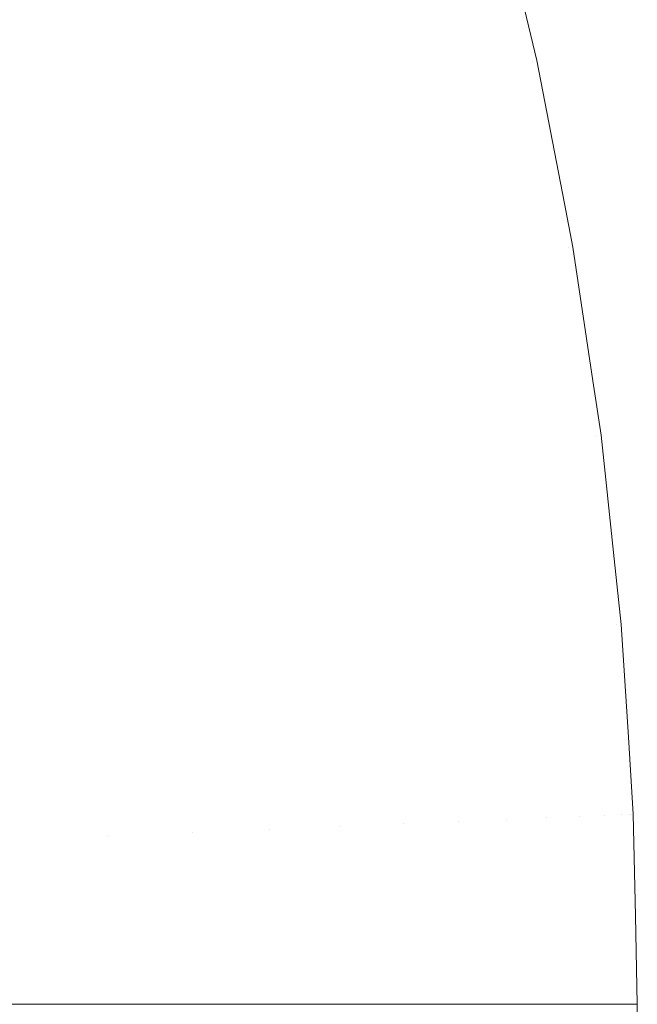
# Model space of a CAD drawing. Header units: centimetres. Extents: x -26 to 27.3, y -23.4 to -21.6.
# Tile 201 of 206: x 27.2956 to 27.3094, y -21.6599 to -21.6379. Entities that reach past the tile are written whole.
import ezdxf

# ---------------------------------------------------------------- set-up
doc = ezdxf.new("R2010")
doc.units = ezdxf.units.CM
doc.header["$LTSCALE"] = 2.54
doc.layers.add('Lucido design-1', color=7, linetype='Continuous')

# ---------------------------------------------------------------- blocks, each defined once
blk = doc.blocks.new('Gruppo-4-1')
at = {"color": 7, "linetype": 'Continuous', "lineweight": 9}
for points, invisible_edges in [([(27.3055, -21.634853, -9.470635), (27.306476, -21.638956, -9.470635), (27.306853, -21.638875, -9.474771), (27.305874, -21.634756, -9.474771)], 15), ([(27.306034, -21.634714, -10.086352), (27.307016, -21.63884, -10.086352), (27.306755, -21.638896, -10.090484), (27.305777, -21.634781, -10.090484)], 15), ([(27.305874, -21.634756, -9.474771), (27.306853, -21.638875, -9.474771), (27.307062, -21.63883, -9.478917), (27.306081, -21.634702, -9.478917)], 15), ([(27.307016, -21.63884, -10.086352), (27.306034, -21.634714, -10.086352), (27.306126, -21.63469, -10.081992), (27.306933, -21.638081, -10.081992)], 11), ([(27.306933, -21.638081, -9.481992), (27.306126, -21.63469, -9.481992), (27.306081, -21.634702, -9.478917), (27.307062, -21.63883, -9.478917)], 14), ([(27.306126, -21.63469, -9.481992), (27.306933, -21.638081, -9.481992), (27.306933, -21.638081, -10.081992), (27.306126, -21.63469, -10.081992)], 10), ([(27.305354, -21.634891, -10.094598), (27.306329, -21.638988, -10.094598), (27.305736, -21.639116, -10.098688), (27.304768, -21.635044, -10.098688)], 15), ([(27.30496, -21.634994, -9.466514), (27.305931, -21.639074, -9.466514), (27.306476, -21.638956, -9.470635), (27.3055, -21.634853, -9.470635)], 15), ([(27.305777, -21.634781, -10.090484), (27.306755, -21.638896, -10.090484), (27.306329, -21.638988, -10.094598), (27.305354, -21.634891, -10.094598)], 15), ([(27.303383, -21.635405, -9.45835), (27.304337, -21.639417, -9.45835), (27.305217, -21.639228, -9.462417), (27.304254, -21.635178, -9.462417)], 15), ([(27.304768, -21.635044, -10.098688), (27.305736, -21.639116, -10.098688), (27.30498, -21.639279, -10.102745), (27.304019, -21.635239, -10.102745)], 15), ([(27.304254, -21.635178, -9.462417), (27.305217, -21.639228, -9.462417), (27.305931, -21.639074, -9.466514), (27.30496, -21.634994, -9.466514)], 15), ([(27.302347, -21.635674, -9.45432), (27.303291, -21.639643, -9.45432), (27.304337, -21.639417, -9.45835), (27.303383, -21.635405, -9.45835)], 15), ([(27.304019, -21.635239, -10.102745), (27.30498, -21.639279, -10.102745), (27.304062, -21.639477, -10.106763), (27.30311, -21.635476, -10.106763)], 15), ([(27.30311, -21.635476, -10.106763), (27.304062, -21.639477, -10.106763), (27.302983, -21.639709, -10.110736), (27.302042, -21.635754, -10.110736)], 15), ([(27.302042, -21.635754, -10.110736), (27.302983, -21.639709, -10.110736), (27.301746, -21.639976, -10.114657), (27.300818, -21.636072, -10.114657)], 15), ([(27.301149, -21.635986, -9.450335), (27.302081, -21.639904, -9.450335), (27.303291, -21.639643, -9.45432), (27.302347, -21.635674, -9.45432)], 15), ([(27.300818, -21.636072, -10.114657), (27.301746, -21.639976, -10.114657), (27.300354, -21.640276, -10.118519), (27.299439, -21.636431, -10.118519)], 15), ([(27.29979, -21.63634, -9.446402), (27.300708, -21.6402, -9.446402), (27.302081, -21.639904, -9.450335), (27.301149, -21.635986, -9.450335)], 15), ([(27.299439, -21.636431, -10.118519), (27.300354, -21.640276, -10.118519), (27.298809, -21.640609, -10.122315), (27.29791, -21.63683, -10.122315)], 15), ([(27.298271, -21.636735, -9.442527), (27.299174, -21.64053, -9.442527), (27.300708, -21.6402, -9.446402), (27.29979, -21.63634, -9.446402)], 15), ([(27.296596, -21.637172, -9.438717), (27.297481, -21.640895, -9.438717), (27.299174, -21.64053, -9.442527), (27.298271, -21.636735, -9.442527)], 15), ([(27.29791, -21.63683, -10.122315), (27.298809, -21.640609, -10.122315), (27.297114, -21.640974, -10.126041), (27.296232, -21.637266, -10.126041)], 15), ([(27.294766, -21.637648, -9.43498), (27.295633, -21.641293, -9.43498), (27.297481, -21.640895, -9.438717), (27.296596, -21.637172, -9.438717)], 15), ([(27.296232, -21.637266, -10.126041), (27.297114, -21.640974, -10.126041), (27.295272, -21.641371, -10.129688), (27.294409, -21.637741, -10.129688)], 15), ([(27.292784, -21.638164, -9.431322), (27.29363, -21.641725, -9.431322), (27.295633, -21.641293, -9.43498), (27.294766, -21.637648, -9.43498)], 15), ([(27.307062, -21.63883, -9.478917), (27.307109, -21.63882, -9.481992), (27.306933, -21.638081, -9.481992)], 9), ([(27.307109, -21.63882, -10.081992), (27.306933, -21.638081, -10.081992), (27.306933, -21.638081, -9.481992), (27.307109, -21.63882, -9.481992)], 10), ([(27.306933, -21.638081, -10.081992), (27.307109, -21.63882, -10.081992), (27.307016, -21.63884, -10.086352)], 10), ([(27.306755, -21.638896, -10.090484), (27.307559, -21.643049, -10.090484), (27.307128, -21.643123, -10.094598), (27.306329, -21.638988, -10.094598)], 15), ([(27.306476, -21.638956, -9.470635), (27.307277, -21.643097, -9.470635), (27.307657, -21.643032, -9.474771), (27.306853, -21.638875, -9.474771)], 15), ([(27.307016, -21.63884, -10.086352), (27.307821, -21.643004, -10.086352), (27.307559, -21.643049, -10.090484), (27.306755, -21.638896, -10.090484)], 15), ([(27.306853, -21.638875, -9.474771), (27.307657, -21.643032, -9.474771), (27.307868, -21.642996, -9.478917), (27.307062, -21.63883, -9.478917)], 15), ([(27.307821, -21.643004, -10.086352), (27.307016, -21.63884, -10.086352), (27.307109, -21.63882, -10.081992), (27.307726, -21.642015, -10.081992)], 11), ([(27.307726, -21.642015, -9.481992), (27.307109, -21.63882, -9.481992), (27.307062, -21.63883, -9.478917), (27.307868, -21.642996, -9.478917)], 14), ([(27.307109, -21.63882, -9.481992), (27.307726, -21.642015, -9.481992), (27.307726, -21.642015, -10.081992), (27.307109, -21.63882, -10.081992)], 10), ([(27.305736, -21.639116, -10.098688), (27.306531, -21.643225, -10.098688), (27.305769, -21.643356, -10.102745), (27.30498, -21.639279, -10.102745)], 15), ([(27.305217, -21.639228, -9.462417), (27.306008, -21.643315, -9.462417), (27.306727, -21.643192, -9.466514), (27.305931, -21.639074, -9.466514)], 15), ([(27.306329, -21.638988, -10.094598), (27.307128, -21.643123, -10.094598), (27.306531, -21.643225, -10.098688), (27.305736, -21.639116, -10.098688)], 15), ([(27.305931, -21.639074, -9.466514), (27.306727, -21.643192, -9.466514), (27.307277, -21.643097, -9.470635), (27.306476, -21.638956, -9.470635)], 15), ([(27.30498, -21.639279, -10.102745), (27.305769, -21.643356, -10.102745), (27.304843, -21.643515, -10.106763), (27.304062, -21.639477, -10.106763)], 15), ([(27.304337, -21.639417, -9.45835), (27.30512, -21.643467, -9.45835), (27.306008, -21.643315, -9.462417), (27.305217, -21.639228, -9.462417)], 15), ([(27.304062, -21.639477, -10.106763), (27.304843, -21.643515, -10.106763), (27.303755, -21.643701, -10.110736), (27.302983, -21.639709, -10.110736)], 15), ([(27.303291, -21.639643, -9.45432), (27.304066, -21.643648, -9.45432), (27.30512, -21.643467, -9.45835), (27.304337, -21.639417, -9.45835)], 15), ([(27.302983, -21.639709, -10.110736), (27.303755, -21.643701, -10.110736), (27.302508, -21.643915, -10.114657), (27.301746, -21.639976, -10.114657)], 15), ([(27.302081, -21.639904, -9.450335), (27.302846, -21.643857, -9.450335), (27.304066, -21.643648, -9.45432), (27.303291, -21.639643, -9.45432)], 15), ([(27.301746, -21.639976, -10.114657), (27.302508, -21.643915, -10.114657), (27.301104, -21.644156, -10.118519), (27.300354, -21.640276, -10.118519)], 15), ([(27.300708, -21.6402, -9.446402), (27.301461, -21.644094, -9.446402), (27.302846, -21.643857, -9.450335), (27.302081, -21.639904, -9.450335)], 15), ([(27.299174, -21.64053, -9.442527), (27.299914, -21.64436, -9.442527), (27.301461, -21.644094, -9.446402), (27.300708, -21.6402, -9.446402)], 15), ([(27.300354, -21.640276, -10.118519), (27.301104, -21.644156, -10.118519), (27.299546, -21.644423, -10.122315), (27.298809, -21.640609, -10.122315)], 15), ([(27.298809, -21.640609, -10.122315), (27.299546, -21.644423, -10.122315), (27.297837, -21.644716, -10.126041), (27.297114, -21.640974, -10.126041)], 15), ([(27.297481, -21.640895, -9.438717), (27.298208, -21.644652, -9.438717), (27.299914, -21.64436, -9.442527), (27.299174, -21.64053, -9.442527)], 15), ([(27.295633, -21.641293, -9.43498), (27.296344, -21.644972, -9.43498), (27.298208, -21.644652, -9.438717), (27.297481, -21.640895, -9.438717)], 15), ([(27.297114, -21.640974, -10.126041), (27.297837, -21.644716, -10.126041), (27.295981, -21.645034, -10.129688), (27.295272, -21.641371, -10.129688)], 15), ([(27.29363, -21.641725, -9.431322), (27.294325, -21.645318, -9.431322), (27.296344, -21.644972, -9.43498), (27.295633, -21.641293, -9.43498)], 15), ([(27.295272, -21.641371, -10.129688), (27.295981, -21.645034, -10.129688), (27.29398, -21.645377, -10.133253), (27.293288, -21.641799, -10.133253)], 15), ([(27.307868, -21.642996, -9.478917), (27.307915, -21.642988, -9.481992), (27.307726, -21.642015, -9.481992)], 9), ([(27.307915, -21.642988, -10.081992), (27.307726, -21.642015, -10.081992), (27.307726, -21.642015, -9.481992), (27.307915, -21.642988, -9.481992)], 10), ([(27.307726, -21.642015, -10.081992), (27.307915, -21.642988, -10.081992), (27.307821, -21.643004, -10.086352)], 10), ([(27.306727, -21.643192, -9.466514), (27.307348, -21.647339, -9.466514), (27.307901, -21.647268, -9.470635), (27.307277, -21.643097, -9.470635)], 15), ([(27.307559, -21.643049, -10.090484), (27.308185, -21.647232, -10.090484), (27.307752, -21.647288, -10.094598), (27.307128, -21.643123, -10.094598)], 15), ([(27.307277, -21.643097, -9.470635), (27.307901, -21.647268, -9.470635), (27.308284, -21.647219, -9.474771), (27.307657, -21.643032, -9.474771)], 15), ([(27.307821, -21.643004, -10.086352), (27.308449, -21.647198, -10.086352), (27.308185, -21.647232, -10.090484), (27.307559, -21.643049, -10.090484)], 15), ([(27.307657, -21.643032, -9.474771), (27.308284, -21.647219, -9.474771), (27.308496, -21.647192, -9.478917), (27.307868, -21.642996, -9.478917)], 15), ([(27.308449, -21.647198, -10.086352), (27.307821, -21.643004, -10.086352), (27.307915, -21.642988, -10.081992), (27.308361, -21.645971, -10.081992)], 11), ([(27.308361, -21.645971, -9.481992), (27.307915, -21.642988, -9.481992), (27.307868, -21.642996, -9.478917), (27.308496, -21.647192, -9.478917)], 14), ([(27.307915, -21.642988, -9.481992), (27.308361, -21.645971, -9.481992), (27.308361, -21.645971, -10.081992), (27.307915, -21.642988, -10.081992)], 10), ([(27.30512, -21.643467, -9.45835), (27.305731, -21.647546, -9.45835), (27.306624, -21.647432, -9.462417), (27.306008, -21.643315, -9.462417)], 15), ([(27.306531, -21.643225, -10.098688), (27.307151, -21.647364, -10.098688), (27.306383, -21.647463, -10.102745), (27.305769, -21.643356, -10.102745)], 15), ([(27.306008, -21.643315, -9.462417), (27.306624, -21.647432, -9.462417), (27.307348, -21.647339, -9.466514), (27.306727, -21.643192, -9.466514)], 15), ([(27.307128, -21.643123, -10.094598), (27.307752, -21.647288, -10.094598), (27.307151, -21.647364, -10.098688), (27.306531, -21.643225, -10.098688)], 15), ([(27.304843, -21.643515, -10.106763), (27.305452, -21.647582, -10.106763), (27.304357, -21.647722, -10.110736), (27.303755, -21.643701, -10.110736)], 15), ([(27.304066, -21.643648, -9.45432), (27.30467, -21.647682, -9.45432), (27.305731, -21.647546, -9.45835), (27.30512, -21.643467, -9.45835)], 15), ([(27.305769, -21.643356, -10.102745), (27.306383, -21.647463, -10.102745), (27.305452, -21.647582, -10.106763), (27.304843, -21.643515, -10.106763)], 15), ([(27.303755, -21.643701, -10.110736), (27.304357, -21.647722, -10.110736), (27.303102, -21.647883, -10.114657), (27.302508, -21.643915, -10.114657)], 15), ([(27.302846, -21.643857, -9.450335), (27.303442, -21.647839, -9.450335), (27.30467, -21.647682, -9.45432), (27.304066, -21.643648, -9.45432)], 15), ([(27.302508, -21.643915, -10.114657), (27.303102, -21.647883, -10.114657), (27.301689, -21.648064, -10.118519), (27.301104, -21.644156, -10.118519)], 15), ([(27.301461, -21.644094, -9.446402), (27.302048, -21.648018, -9.446402), (27.303442, -21.647839, -9.450335), (27.302846, -21.643857, -9.450335)], 15), ([(27.301104, -21.644156, -10.118519), (27.301689, -21.648064, -10.118519), (27.300121, -21.648265, -10.122315), (27.299546, -21.644423, -10.122315)], 15), ([(27.299914, -21.64436, -9.442527), (27.300492, -21.648217, -9.442527), (27.302048, -21.648018, -9.446402), (27.301461, -21.644094, -9.446402)], 15), ([(27.299546, -21.644423, -10.122315), (27.300121, -21.648265, -10.122315), (27.298402, -21.648485, -10.126041), (27.297837, -21.644716, -10.126041)], 15), ([(27.298208, -21.644652, -9.438717), (27.298774, -21.648437, -9.438717), (27.300492, -21.648217, -9.442527), (27.299914, -21.64436, -9.442527)], 15), ([(27.296344, -21.644972, -9.43498), (27.296899, -21.648677, -9.43498), (27.298774, -21.648437, -9.438717), (27.298208, -21.644652, -9.438717)], 15), ([(27.297837, -21.644716, -10.126041), (27.298402, -21.648485, -10.126041), (27.296533, -21.648724, -10.129688), (27.295981, -21.645034, -10.129688)], 15), ([(27.295981, -21.645034, -10.129688), (27.296533, -21.648724, -10.129688), (27.29452, -21.648982, -10.133253), (27.29398, -21.645377, -10.133253)], 15), ([(27.294325, -21.645318, -9.431322), (27.294867, -21.648937, -9.431322), (27.296899, -21.648677, -9.43498), (27.296344, -21.644972, -9.43498)], 15), ([(27.308496, -21.647192, -9.478917), (27.308543, -21.647186, -9.481992), (27.308361, -21.645971, -9.481992)], 9), ([(27.308543, -21.647186, -10.081992), (27.308361, -21.645971, -10.081992), (27.308361, -21.645971, -9.481992), (27.308543, -21.647186, -9.481992)], 10), ([(27.308361, -21.645971, -10.081992), (27.308543, -21.647186, -10.081992), (27.308449, -21.647198, -10.086352)], 10), ([(27.307752, -21.647288, -10.094598), (27.308198, -21.651475, -10.094598), (27.307594, -21.651526, -10.098688), (27.307151, -21.647364, -10.098688)], 15), ([(27.307348, -21.647339, -9.466514), (27.307792, -21.65151, -9.466514), (27.308348, -21.651462, -9.470635), (27.307901, -21.647268, -9.470635)], 15), ([(27.308185, -21.647232, -10.090484), (27.308633, -21.651438, -10.090484), (27.308198, -21.651475, -10.094598), (27.307752, -21.647288, -10.094598)], 15), ([(27.307901, -21.647268, -9.470635), (27.308348, -21.651462, -9.470635), (27.308733, -21.65143, -9.474771), (27.308284, -21.647219, -9.474771)], 15), ([(27.308449, -21.647198, -10.086352), (27.308898, -21.651415, -10.086352), (27.308633, -21.651438, -10.090484), (27.308185, -21.647232, -10.090484)], 15), ([(27.308284, -21.647219, -9.474771), (27.308733, -21.65143, -9.474771), (27.308946, -21.651411, -9.478917), (27.308496, -21.647192, -9.478917)], 15), ([(27.308898, -21.651415, -10.086352), (27.308449, -21.647198, -10.086352), (27.308543, -21.647186, -10.081992), (27.308837, -21.649945, -10.081992)], 11), ([(27.308837, -21.649945, -9.481992), (27.308543, -21.647186, -9.481992), (27.308496, -21.647192, -9.478917), (27.308946, -21.651411, -9.478917)], 14), ([(27.308543, -21.647186, -9.481992), (27.308837, -21.649945, -9.481992), (27.308837, -21.649945, -10.081992), (27.308543, -21.647186, -10.081992)], 10), ([(27.306383, -21.647463, -10.102745), (27.306823, -21.651592, -10.102745), (27.305887, -21.651672, -10.106763), (27.305452, -21.647582, -10.106763)], 15), ([(27.305731, -21.647546, -9.45835), (27.306168, -21.651648, -9.45835), (27.307065, -21.651571, -9.462417), (27.306624, -21.647432, -9.462417)], 15), ([(27.307151, -21.647364, -10.098688), (27.307594, -21.651526, -10.098688), (27.306823, -21.651592, -10.102745), (27.306383, -21.647463, -10.102745)], 15), ([(27.306624, -21.647432, -9.462417), (27.307065, -21.651571, -9.462417), (27.307792, -21.65151, -9.466514), (27.307348, -21.647339, -9.466514)], 15), ([(27.304357, -21.647722, -10.110736), (27.304788, -21.651765, -10.110736), (27.303527, -21.651873, -10.114657), (27.303102, -21.647883, -10.114657)], 15), ([(27.303442, -21.647839, -9.450335), (27.303868, -21.651844, -9.450335), (27.305102, -21.651739, -9.45432), (27.30467, -21.647682, -9.45432)], 15), ([(27.305452, -21.647582, -10.106763), (27.305887, -21.651672, -10.106763), (27.304788, -21.651765, -10.110736), (27.304357, -21.647722, -10.110736)], 15), ([(27.30467, -21.647682, -9.45432), (27.305102, -21.651739, -9.45432), (27.306168, -21.651648, -9.45835), (27.305731, -21.647546, -9.45835)], 15), ([(27.303102, -21.647883, -10.114657), (27.303527, -21.651873, -10.114657), (27.302108, -21.651993, -10.118519), (27.301689, -21.648064, -10.118519)], 15), ([(27.302048, -21.648018, -9.446402), (27.302469, -21.651963, -9.446402), (27.303868, -21.651844, -9.450335), (27.303442, -21.647839, -9.450335)], 15), ([(27.301689, -21.648064, -10.118519), (27.302108, -21.651993, -10.118519), (27.300533, -21.652127, -10.122315), (27.300121, -21.648265, -10.122315)], 15), ([(27.300492, -21.648217, -9.442527), (27.300905, -21.652096, -9.442527), (27.302469, -21.651963, -9.446402), (27.302048, -21.648018, -9.446402)], 15), ([(27.300121, -21.648265, -10.122315), (27.300533, -21.652127, -10.122315), (27.298805, -21.652274, -10.126041), (27.298402, -21.648485, -10.126041)], 15), ([(27.298774, -21.648437, -9.438717), (27.29918, -21.652243, -9.438717), (27.300905, -21.652096, -9.442527), (27.300492, -21.648217, -9.442527)], 15), ([(27.298402, -21.648485, -10.126041), (27.298805, -21.652274, -10.126041), (27.296928, -21.652434, -10.129688), (27.296533, -21.648724, -10.129688)], 15), ([(27.296899, -21.648677, -9.43498), (27.297296, -21.652403, -9.43498), (27.29918, -21.652243, -9.438717), (27.298774, -21.648437, -9.438717)], 15), ([(27.296533, -21.648724, -10.129688), (27.296928, -21.652434, -10.129688), (27.294906, -21.652606, -10.133253), (27.29452, -21.648982, -10.133253)], 15), ([(27.294867, -21.648937, -9.431322), (27.295255, -21.652577, -9.431322), (27.297296, -21.652403, -9.43498), (27.296899, -21.648677, -9.43498)], 15), ([(27.308946, -21.651411, -9.478917), (27.308993, -21.651407, -9.481992), (27.308837, -21.649945, -9.481992)], 9), ([(27.308993, -21.651407, -10.081992), (27.308837, -21.649945, -10.081992), (27.308837, -21.649945, -9.481992), (27.308993, -21.651407, -9.481992)], 10), ([(27.308837, -21.649945, -10.081992), (27.308993, -21.651407, -10.081992), (27.308898, -21.651415, -10.086352)], 10), ([(27.307792, -21.65151, -9.466514), (27.308059, -21.655695, -9.466514), (27.308616, -21.655671, -9.470635), (27.308348, -21.651462, -9.470635)], 15), ([(27.308633, -21.651438, -10.090484), (27.308902, -21.655659, -10.090484), (27.308466, -21.655678, -10.094598), (27.308198, -21.651475, -10.094598)], 15), ([(27.308348, -21.651462, -9.470635), (27.308616, -21.655671, -9.470635), (27.309002, -21.655655, -9.474771), (27.308733, -21.65143, -9.474771)], 15), ([(27.308898, -21.651415, -10.086352), (27.309168, -21.655648, -10.086352), (27.308902, -21.655659, -10.090484), (27.308633, -21.651438, -10.090484)], 15), ([(27.308733, -21.65143, -9.474771), (27.309002, -21.655655, -9.474771), (27.309216, -21.655646, -9.478917), (27.308946, -21.651411, -9.478917)], 15), ([(27.309168, -21.655648, -10.086352), (27.308898, -21.651415, -10.086352), (27.308993, -21.651407, -10.081992), (27.309154, -21.653929, -10.081992)], 11), ([(27.309154, -21.653929, -9.481992), (27.308993, -21.651407, -9.481992), (27.308946, -21.651411, -9.478917), (27.309216, -21.655646, -9.478917)], 14), ([(27.308993, -21.651407, -9.481992), (27.309154, -21.653929, -9.481992), (27.309154, -21.653929, -10.081992), (27.308993, -21.651407, -10.081992)], 10), ([(27.305887, -21.651672, -10.106763), (27.306149, -21.655776, -10.106763), (27.305046, -21.655823, -10.110736), (27.304788, -21.651765, -10.110736)], 15), ([(27.305102, -21.651739, -9.45432), (27.305362, -21.65581, -9.45432), (27.306431, -21.655764, -9.45835), (27.306168, -21.651648, -9.45835)], 15), ([(27.306823, -21.651592, -10.102745), (27.307088, -21.655736, -10.102745), (27.306149, -21.655776, -10.106763), (27.305887, -21.651672, -10.106763)], 15), ([(27.306168, -21.651648, -9.45835), (27.306431, -21.655764, -9.45835), (27.30733, -21.655726, -9.462417), (27.307065, -21.651571, -9.462417)], 15), ([(27.307594, -21.651526, -10.098688), (27.307861, -21.655703, -10.098688), (27.307088, -21.655736, -10.102745), (27.306823, -21.651592, -10.102745)], 15), ([(27.307065, -21.651571, -9.462417), (27.30733, -21.655726, -9.462417), (27.308059, -21.655695, -9.466514), (27.307792, -21.65151, -9.466514)], 15), ([(27.308198, -21.651475, -10.094598), (27.308466, -21.655678, -10.094598), (27.307861, -21.655703, -10.098688), (27.307594, -21.651526, -10.098688)], 15), ([(27.303527, -21.651873, -10.114657), (27.303782, -21.655877, -10.114657), (27.302359, -21.655937, -10.118519), (27.302108, -21.651993, -10.118519)], 15), ([(27.302469, -21.651963, -9.446402), (27.302721, -21.655922, -9.446402), (27.304125, -21.655862, -9.450335), (27.303868, -21.651844, -9.450335)], 15), ([(27.304788, -21.651765, -10.110736), (27.305046, -21.655823, -10.110736), (27.303782, -21.655877, -10.114657), (27.303527, -21.651873, -10.114657)], 15), ([(27.303868, -21.651844, -9.450335), (27.304125, -21.655862, -9.450335), (27.305362, -21.65581, -9.45432), (27.305102, -21.651739, -9.45432)], 15), ([(27.29918, -21.652243, -9.438717), (27.299423, -21.656062, -9.438717), (27.301153, -21.655988, -9.442527), (27.300905, -21.652096, -9.442527)], 15), ([(27.302108, -21.651993, -10.118519), (27.302359, -21.655937, -10.118519), (27.30078, -21.656004, -10.122315), (27.300533, -21.652127, -10.122315)], 15), ([(27.300905, -21.652096, -9.442527), (27.301153, -21.655988, -9.442527), (27.302721, -21.655922, -9.446402), (27.302469, -21.651963, -9.446402)], 15), ([(27.298805, -21.652274, -10.126041), (27.299048, -21.656078, -10.126041), (27.297166, -21.656158, -10.129688), (27.296928, -21.652434, -10.129688)], 15), ([(27.297296, -21.652403, -9.43498), (27.297534, -21.656142, -9.43498), (27.299423, -21.656062, -9.438717), (27.29918, -21.652243, -9.438717)], 15), ([(27.300533, -21.652127, -10.122315), (27.30078, -21.656004, -10.122315), (27.299048, -21.656078, -10.126041), (27.298805, -21.652274, -10.126041)], 15), ([(27.296928, -21.652434, -10.129688), (27.297166, -21.656158, -10.129688), (27.295138, -21.656244, -10.133253), (27.294906, -21.652606, -10.133253)], 15), ([(27.295255, -21.652577, -9.431322), (27.295488, -21.656229, -9.431322), (27.297534, -21.656142, -9.43498), (27.297296, -21.652403, -9.43498)], 15), ([(27.309216, -21.655646, -9.478917), (27.309263, -21.655644, -9.481992), (27.309154, -21.653929, -9.481992)], 9), ([(27.309263, -21.655644, -10.081992), (27.309154, -21.653929, -10.081992), (27.309154, -21.653929, -9.481992), (27.309263, -21.655644, -9.481992)], 10), ([(27.309154, -21.653929, -10.081992), (27.309263, -21.655644, -10.081992), (27.309168, -21.655648, -10.086352)], 10), ([(27.305046, -21.655823, -10.110736), (27.305133, -21.659888, -10.110736), (27.303867, -21.659888, -10.114657), (27.303782, -21.655877, -10.114657)], 13), ([(27.305362, -21.65581, -9.45432), (27.304125, -21.655862, -9.450335), (27.30421, -21.659888, -9.450335), (27.305116, -21.659888, -9.453252)], 11), ([(27.306149, -21.655776, -10.106763), (27.306236, -21.659888, -10.106763), (27.305133, -21.659888, -10.110736), (27.305046, -21.655823, -10.110736)], 13), ([(27.305116, -21.659888, -9.453252), (27.305448, -21.659888, -9.45432), (27.305362, -21.65581, -9.45432)], 10), ([(27.306431, -21.655764, -9.45835), (27.305362, -21.65581, -9.45432), (27.305448, -21.659888, -9.45432), (27.306219, -21.659888, -9.457224)], 11), ([(27.307088, -21.655736, -10.102745), (27.307176, -21.659888, -10.102745), (27.306236, -21.659888, -10.106763), (27.306149, -21.655776, -10.106763)], 13), ([(27.306219, -21.659888, -9.457224), (27.306518, -21.659888, -9.45835), (27.306431, -21.655764, -9.45835)], 10), ([(27.30733, -21.655726, -9.462417), (27.306431, -21.655764, -9.45835), (27.306518, -21.659888, -9.45835), (27.307158, -21.659888, -9.461242)], 11), ([(27.307861, -21.655703, -10.098688), (27.307949, -21.659888, -10.098688), (27.307176, -21.659888, -10.102745), (27.307088, -21.655736, -10.102745)], 13), ([(27.307158, -21.659888, -9.461242), (27.307418, -21.659888, -9.462417), (27.30733, -21.655726, -9.462417)], 10), ([(27.308059, -21.655695, -9.466514), (27.30733, -21.655726, -9.462417), (27.307418, -21.659888, -9.462417), (27.307932, -21.659888, -9.465299)], 11), ([(27.308466, -21.655678, -10.094598), (27.308555, -21.659888, -10.094598), (27.307949, -21.659888, -10.098688), (27.307861, -21.655703, -10.098688)], 13), ([(27.307932, -21.659888, -9.465299), (27.308148, -21.659888, -9.466514), (27.308059, -21.655695, -9.466514)], 10), ([(27.308616, -21.655671, -9.470635), (27.308059, -21.655695, -9.466514), (27.308148, -21.659888, -9.466514), (27.308537, -21.659888, -9.469387)], 11), ([(27.308902, -21.655659, -10.090484), (27.308992, -21.659888, -10.090484), (27.308555, -21.659888, -10.094598), (27.308466, -21.655678, -10.094598)], 13), ([(27.308537, -21.659888, -9.469387), (27.308706, -21.659888, -9.470635), (27.308616, -21.655671, -9.470635)], 10), ([(27.309002, -21.655655, -9.474771), (27.308616, -21.655671, -9.470635), (27.308706, -21.659888, -9.470635), (27.308973, -21.659888, -9.473501)], 11), ([(27.309168, -21.655648, -10.086352), (27.309258, -21.659888, -10.086352), (27.308992, -21.659888, -10.090484), (27.308902, -21.655659, -10.090484)], 13), ([(27.308973, -21.659888, -9.473501), (27.309092, -21.659888, -9.474771), (27.309002, -21.655655, -9.474771)], 10), ([(27.309216, -21.655646, -9.478917), (27.309002, -21.655655, -9.474771), (27.309092, -21.659888, -9.474771), (27.30924, -21.659888, -9.477633)], 11), ([(27.309258, -21.659888, -10.086352), (27.309168, -21.655648, -10.086352), (27.309263, -21.655644, -10.081992), (27.309311, -21.657916, -10.081992)], 11), ([(27.309311, -21.657916, -9.481992), (27.309263, -21.655644, -9.481992), (27.309216, -21.655646, -9.478917), (27.309306, -21.659888, -9.478917)], 14), ([(27.30924, -21.659888, -9.477633), (27.309306, -21.659888, -9.478917), (27.309216, -21.655646, -9.478917)], 10), ([(27.309263, -21.655644, -9.481992), (27.309311, -21.657916, -9.481992), (27.309311, -21.657916, -10.081992), (27.309263, -21.655644, -10.081992)], 10), ([(27.299048, -21.656078, -10.126041), (27.299129, -21.659888, -10.126041), (27.297245, -21.659888, -10.129688), (27.297166, -21.656158, -10.129688)], 13), ([(27.299423, -21.656062, -9.438717), (27.297534, -21.656142, -9.43498), (27.297614, -21.659888, -9.43498), (27.299116, -21.659888, -9.437949)], 11), ([(27.30078, -21.656004, -10.122315), (27.300863, -21.659888, -10.122315), (27.299129, -21.659888, -10.126041), (27.299048, -21.656078, -10.126041)], 13), ([(27.299116, -21.659888, -9.437949), (27.299505, -21.659888, -9.438717), (27.299423, -21.656062, -9.438717)], 10), ([(27.301153, -21.655988, -9.442527), (27.299423, -21.656062, -9.438717), (27.299505, -21.659888, -9.438717), (27.300849, -21.659888, -9.441674)], 11), ([(27.302359, -21.655937, -10.118519), (27.302443, -21.659888, -10.118519), (27.300863, -21.659888, -10.122315), (27.30078, -21.656004, -10.122315)], 13), ([(27.300849, -21.659888, -9.441674), (27.301236, -21.659888, -9.442527), (27.301153, -21.655988, -9.442527)], 10), ([(27.302721, -21.655922, -9.446402), (27.301153, -21.655988, -9.442527), (27.301236, -21.659888, -9.442527), (27.302428, -21.659888, -9.445471)], 11), ([(27.303782, -21.655877, -10.114657), (27.303867, -21.659888, -10.114657), (27.302443, -21.659888, -10.118519), (27.302359, -21.655937, -10.118519)], 13), ([(27.302428, -21.659888, -9.445471), (27.302805, -21.659888, -9.446402), (27.302721, -21.655922, -9.446402)], 10), ([(27.304125, -21.655862, -9.450335), (27.302721, -21.655922, -9.446402), (27.302805, -21.659888, -9.446402), (27.303852, -21.659888, -9.449332)], 11), ([(27.303852, -21.659888, -9.449332), (27.30421, -21.659888, -9.450335), (27.304125, -21.655862, -9.450335)], 10), ([(27.297166, -21.656158, -10.129688), (27.297245, -21.659888, -10.129688), (27.295215, -21.659888, -10.133253), (27.295138, -21.656244, -10.133253)], 13), ([(27.297534, -21.656142, -9.43498), (27.295488, -21.656229, -9.431322), (27.295566, -21.659888, -9.431322), (27.297234, -21.659888, -9.434301)], 11), ([(27.297234, -21.659888, -9.434301), (27.297614, -21.659888, -9.43498), (27.297534, -21.656142, -9.43498)], 10), ([(27.309311, -21.657916, -10.081992), (27.309353, -21.659888, -10.081992), (27.309258, -21.659888, -10.086352)], 8), ([(27.309306, -21.659888, -9.478917), (27.309353, -21.659888, -9.481992), (27.309311, -21.657916, -9.481992)], 8), ([(27.309311, -21.657916, -10.081992), (27.309311, -21.657916, -9.481992), (27.309353, -21.659888, -9.481992), (27.309353, -21.659888, -10.081992)], 1), ([(27.295566, -21.659888, -9.431322), (27.295205, -21.659888, -9.430737), (27.295205, -23.259888, -9.430737), (27.295566, -23.259888, -9.431322)], 10), ([(27.297245, -21.659888, -10.129688), (27.297245, -23.259888, -10.129688), (27.295215, -23.259888, -10.133253), (27.295215, -21.659888, -10.133253)], 5), ([(27.295566, -23.259888, -9.431322), (27.297234, -23.259888, -9.434301), (27.297234, -21.659888, -9.434301), (27.295566, -21.659888, -9.431322)], 10), ([(27.297614, -21.659888, -9.43498), (27.297234, -21.659888, -9.434301), (27.297234, -23.259888, -9.434301), (27.297614, -23.259888, -9.43498)], 10), ([(27.299129, -21.659888, -10.126041), (27.299129, -23.259888, -10.126041), (27.297245, -23.259888, -10.129688), (27.297245, -21.659888, -10.129688)], 5), ([(27.297614, -23.259888, -9.43498), (27.299116, -23.259888, -9.437949), (27.299116, -21.659888, -9.437949), (27.297614, -21.659888, -9.43498)], 10), ([(27.299505, -21.659888, -9.438717), (27.299116, -21.659888, -9.437949), (27.299116, -23.259888, -9.437949), (27.299505, -23.259888, -9.438717)], 10), ([(27.300863, -21.659888, -10.122315), (27.300863, -23.259888, -10.122315), (27.299129, -23.259888, -10.126041), (27.299129, -21.659888, -10.126041)], 5), ([(27.299505, -23.259888, -9.438717), (27.300849, -23.259888, -9.441674), (27.300849, -21.659888, -9.441674), (27.299505, -21.659888, -9.438717)], 10), ([(27.301236, -21.659888, -9.442527), (27.300849, -21.659888, -9.441674), (27.300849, -23.259888, -9.441674), (27.301236, -23.259888, -9.442527)], 10), ([(27.302443, -21.659888, -10.118519), (27.302443, -23.259888, -10.118519), (27.300863, -23.259888, -10.122315), (27.300863, -21.659888, -10.122315)], 5), ([(27.301236, -23.259888, -9.442527), (27.302428, -23.259888, -9.445471), (27.302428, -21.659888, -9.445471), (27.301236, -21.659888, -9.442527)], 10), ([(27.302805, -21.659888, -9.446402), (27.302428, -21.659888, -9.445471), (27.302428, -23.259888, -9.445471), (27.302805, -23.259888, -9.446402)], 10), ([(27.303867, -21.659888, -10.114657), (27.303867, -23.259888, -10.114657), (27.302443, -23.259888, -10.118519), (27.302443, -21.659888, -10.118519)], 5), ([(27.302805, -23.259888, -9.446402), (27.303852, -23.259888, -9.449332), (27.303852, -21.659888, -9.449332), (27.302805, -21.659888, -9.446402)], 10), ([(27.30421, -21.659888, -9.450335), (27.303852, -21.659888, -9.449332), (27.303852, -23.259888, -9.449332), (27.30421, -23.259888, -9.450335)], 10), ([(27.305133, -21.659888, -10.110736), (27.305133, -23.259888, -10.110736), (27.303867, -23.259888, -10.114657), (27.303867, -21.659888, -10.114657)], 5), ([(27.30421, -23.259888, -9.450335), (27.305116, -23.259888, -9.453252), (27.305116, -21.659888, -9.453252), (27.30421, -21.659888, -9.450335)], 10), ([(27.305448, -21.659888, -9.45432), (27.305116, -21.659888, -9.453252), (27.305116, -23.259888, -9.453252), (27.305448, -23.259888, -9.45432)], 10), ([(27.306236, -21.659888, -10.106763), (27.306236, -23.259888, -10.106763), (27.305133, -23.259888, -10.110736), (27.305133, -21.659888, -10.110736)], 5), ([(27.305448, -23.259888, -9.45432), (27.306219, -23.259888, -9.457224), (27.306219, -21.659888, -9.457224), (27.305448, -21.659888, -9.45432)], 10), ([(27.306518, -21.659888, -9.45835), (27.306219, -21.659888, -9.457224), (27.306219, -23.259888, -9.457224), (27.306518, -23.259888, -9.45835)], 10), ([(27.307176, -21.659888, -10.102745), (27.307176, -23.259888, -10.102745), (27.306236, -23.259888, -10.106763), (27.306236, -21.659888, -10.106763)], 5), ([(27.306518, -23.259888, -9.45835), (27.307158, -23.259888, -9.461242), (27.307158, -21.659888, -9.461242), (27.306518, -21.659888, -9.45835)], 10), ([(27.307418, -21.659888, -9.462417), (27.307158, -21.659888, -9.461242), (27.307158, -23.259888, -9.461242), (27.307418, -23.259888, -9.462417)], 10), ([(27.307949, -21.659888, -10.098688), (27.307949, -23.259888, -10.098688), (27.307176, -23.259888, -10.102745), (27.307176, -21.659888, -10.102745)], 5), ([(27.307418, -23.259888, -9.462417), (27.307932, -23.259888, -9.465299), (27.307932, -21.659888, -9.465299), (27.307418, -21.659888, -9.462417)], 10), ([(27.308148, -21.659888, -9.466514), (27.307932, -21.659888, -9.465299), (27.307932, -23.259888, -9.465299), (27.308148, -23.259888, -9.466514)], 10), ([(27.308555, -21.659888, -10.094598), (27.308555, -23.259888, -10.094598), (27.307949, -23.259888, -10.098688), (27.307949, -21.659888, -10.098688)], 5), ([(27.308148, -23.259888, -9.466514), (27.308537, -23.259888, -9.469387), (27.308537, -21.659888, -9.469387), (27.308148, -21.659888, -9.466514)], 10), ([(27.308706, -21.659888, -9.470635), (27.308537, -21.659888, -9.469387), (27.308537, -23.259888, -9.469387), (27.308706, -23.259888, -9.470635)], 10), ([(27.308992, -21.659888, -10.090484), (27.308992, -23.259888, -10.090484), (27.308555, -23.259888, -10.094598), (27.308555, -21.659888, -10.094598)], 5), ([(27.308706, -23.259888, -9.470635), (27.308973, -23.259888, -9.473501), (27.308973, -21.659888, -9.473501), (27.308706, -21.659888, -9.470635)], 10), ([(27.309092, -21.659888, -9.474771), (27.308973, -21.659888, -9.473501), (27.308973, -23.259888, -9.473501), (27.309092, -23.259888, -9.474771)], 10), ([(27.309258, -21.659888, -10.086352), (27.309258, -23.259888, -10.086352), (27.308992, -23.259888, -10.090484), (27.308992, -21.659888, -10.090484)], 5), ([(27.309092, -23.259888, -9.474771), (27.30924, -23.259888, -9.477633), (27.30924, -21.659888, -9.477633), (27.309092, -21.659888, -9.474771)], 10), ([(27.309306, -21.659888, -9.478917), (27.30924, -21.659888, -9.477633), (27.30924, -23.259888, -9.477633), (27.309306, -23.259888, -9.478917)], 10), ([(27.309353, -21.659888, -10.081992), (27.309353, -23.259888, -10.081992), (27.309258, -23.259888, -10.086352), (27.309258, -21.659888, -10.086352)], 4), ([(27.309306, -23.259888, -9.478917), (27.309353, -23.259888, -9.481992), (27.309353, -21.659888, -9.481992), (27.309306, -21.659888, -9.478917)], 8)]:
    blk.add_3dface(points, dxfattribs=dict(at, invisible_edges=invisible_edges))
blk.add_3dface([(27.309353, -21.659888, -10.081992), (27.309353, -21.659888, -9.481992), (27.309353, -23.259888, -9.481992), (27.309353, -23.259888, -10.081992)], dxfattribs=at)

msp = doc.modelspace()

# ---------------------------------------------------------------- block references
at = {"layer": 'Lucido design-1', "color": 7}
msp.add_blockref('Gruppo-4-1', (0, 0), dxfattribs=at)

doc.saveas('drawing.dxf')
